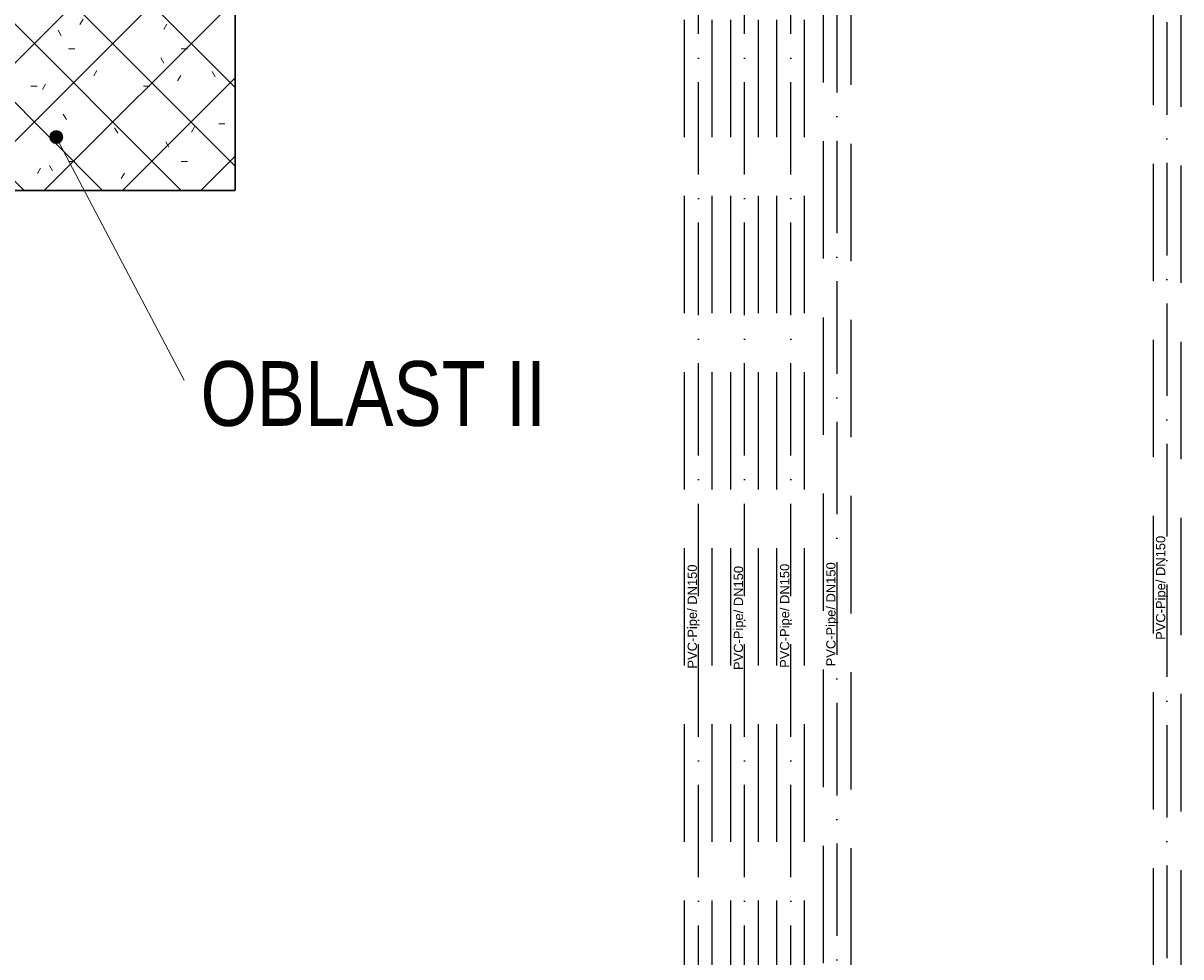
# Model space of a CAD drawing. Header units: millimetres. Extents: x -2694 to 330324, y -17289 to 76899.
# Tile 28 of 142: x 67142 to 73404, y 13081 to 18130. Entities that reach past the tile are written whole.
import ezdxf

# ---------------------------------------------------------------- set-up
doc = ezdxf.new("R2010")
doc.units = ezdxf.units.MM
for name, pattern in [('A_CARA_07', [7, 5, -2]), ('B_CARA_05', [4, 3, -1]), ('IMPORT-A_CARA_07', [700, 500, -200]), ('IMPORT-A_CARA_15', [760, 500, -130, 0, -130]), ('IMPORT-HIDDEN', [952.5, 635, -317.5])]:
    doc.linetypes.add(name, pattern=pattern)
for name, color, linetype, lineweight in [('02_0_25386_PODLAHA HALY A ZÁKLADY VESTAVKŮ 4_6_2025_dwg', 8, 'Continuous', 9), ('CA_PODLAHA CHRÁN_ POPIS', 12, 'IMPORT-A_CARA_15', 25), ('CA_PODLAHA CHRÁNIČKY', 12, 'IMPORT-A_CARA_07', 25), ('CA_POHHRA18', 9, 'Continuous', 9), ('CA_POHHRA25', 7, 'Continuous', 13), ('CA_TEXT25', 7, 'Continuous', 9), ('CA_ZAKLADY25', 7, 'Continuous', 13)]:
    doc.layers.add(name, color=color, linetype=linetype, lineweight=lineweight)
doc.styles.add('Arial', font='arial.ttf', dxfattribs={"height": 50})
doc.styles.add('Arial_3', font='arial.ttf', dxfattribs={"width": 0.8, "height": 350})

# ---------------------------------------------------------------- blocks, each defined once
blk = doc.blocks.new('Fundament_ pravoúhlý - 1500 x 1500 x 4400mm-V76-BOURÁNÍ STÁVAJÍCÍCH ZÁKLADOVÝCH PRVKŮ')
at = {"layer": 'CA_ZAKLADY25'}
h = blk.add_hatch(dxfattribs=at)
h.set_pattern_fill('FP_42', color=256, style=0, pattern_type=2)
h.set_pattern_definition([(0, (-67538.01, -17975.42), (812.8, 203.2), [33.528, -576.072, 33.528, -3827.272]), (0, (-67538.01, -17975.42), (812.8, 203.2), [-643.128, -576.072, 33.528, -1185.672, -2032]), (0, (-67538.01, -17975.42), (812.8, 203.2), [-2438.4, 33.528, -576.072, 33.528, -1388.872]), (0, (-67538.01, -17975.42), (812.8, 203.2), [-3081.528, -372.872, 33.528, -982.472]), (120, (-67233.21, -17873.82), (-582.37636, 602.30545), [33.528, -576.072, 33.528, -3827.272]), (120, (-67233.21, -17873.82), (-582.37636, 602.30545), [-643.128, -576.072, 33.528, -1185.672, -2032]), (120, (-67233.21, -17873.82), (-582.37636, 602.30545), [-2438.4, 33.528, -576.072, 33.528, -1388.872]), (120, (-67233.21, -17873.82), (-582.37636, 602.30545), [-3081.528, -372.872, 33.528, -982.472]), (240, (-67131.62, -17467.42), (-230.42364, -805.50545), [33.528, -576.072, 33.528, -3827.272]), (240, (-67131.62, -17467.42), (-230.42364, -805.50545), [-643.128, -576.072, 33.528, -1185.672, -2032]), (240, (-67131.62, -17467.42), (-230.42364, -805.50545), [-2438.4, 33.528, -576.072, 33.528, -1388.872]), (240, (-67131.62, -17467.42), (-230.42364, -805.50545), [-3081.528, -372.872, 33.528, -982.472])])
h.paths.add_polyline_path([(750, 750), (-750, 750), (-750, -750), (750, -750)])
at = {"layer": 'CA_ZAKLADY25', "color": 9, "linetype": 'B_CARA_05', "lineweight": 25}
for p, q in [((750, 750), (-750, 750)), ((-750, 750), (-750, -750)), ((-750, -750), (-750, 750)), ((-750, 750), (750, 750)), ((750, -750), (750, 750)), ((750, 750), (750, -750)), ((-750, -750), (750, -750)), ((750, -750), (-750, -750))]:
    blk.add_line(p, q, dxfattribs=at)
blk = doc.blocks.new('11542 TAO základy_rvt-1-BOURÁNÍ STÁVAJÍCÍCH ZÁKLADOVÝCH PRVKŮ')
at = {"layer": 'CA_ZAKLADY25', "color": 9, "linetype": 'B_CARA_05', "lineweight": 25}
blk.add_blockref('Fundament_ pravoúhlý - 1500 x 1500 x 4400mm-V76-BOURÁNÍ STÁVAJÍCÍCH ZÁKLADOVÝCH PRVKŮ', (67538, 17975.4), dxfattribs=at)
blk = doc.blocks.new('02_0_25386_PODLAHA HALY A ZÁKLADY VESTAVKŮ 4_6_2025_dwg_A$C0b34a81f-2769432-BOURÁNÍ STÁVAJÍCÍCH ZÁKLADOVÝCH PRVKŮ')
at = {"layer": 'CA_PODLAHA CHRÁN_ POPIS', "color": 1}
for p, q in [((71203.2, 13163.2), (71203.2, 21773.7)), ((71453.2, 13163.2), (71453.2, 21751.5)), ((71703.2, 13163.2), (71703.2, 21729.3)), ((71953.2, 21707.2), (71953.2, 13163.2)), ((73738.2, 21587.1), (73738.2, 11671.2))]:
    blk.add_line(p, q, dxfattribs=at)
at = {"layer": 'CA_PODLAHA CHRÁNIČKY', "color": 1, "linetype": 'IMPORT-HIDDEN'}
for p, q in [((71128.2, 13163.2), (71128.2, 21780.4)), ((71278.2, 13163.2), (71278.2, 21767.1)), ((71378.2, 13163.2), (71378.2, 21758.2)), ((71528.2, 13163.2), (71528.2, 21744.8)), ((71628.2, 13163.2), (71628.2, 21735.9)), ((71778.2, 13163.2), (71778.2, 21722.6)), ((71878.2, 21713.8), (71878.2, 13163.2)), ((72028.2, 21700.5), (72028.2, 13163.2)), ((73663.2, 21592), (73663.2, 11671.2)), ((73813.2, 21582.2), (73813.2, 11671.2))]:
    blk.add_line(p, q, dxfattribs=at)
at = {"layer": 'CA_PODLAHA CHRÁN_ POPIS', "char_height": 50, "width": 672.141, "attachment_point": 2, "rotation": 90, "line_spacing_factor": 0.941778, "style": 'Arial'}
for insert in [(73678.8, 15488.4), (71145.1, 15333.3), (71395.1, 15325.4), (71645.1, 15337.3), (71895.1, 15345.2)]:
    blk.add_mtext('PVC-Pipe/ DN150', dxfattribs=dict(at, insert=insert))
blk = doc.blocks.new('02_0_25386_PODLAHA HALY A ZÁKLADY VESTAVKŮ 4_6_2025_dwg-2745952-BOURÁNÍ STÁVAJÍCÍCH ZÁKLADOVÝCH PRVKŮ')
blk.add_blockref('02_0_25386_PODLAHA HALY A ZÁKLADY VESTAVKŮ 4_6_2025_dwg_A$C0b34a81f-2769432-BOURÁNÍ STÁVAJÍCÍCH ZÁKLADOVÝCH PRVKŮ', (2306173.8, -1797959.4))

msp = doc.modelspace()

# ---------------------------------------------------------------- hatches: boundary and pattern name
at = {"layer": 'CA_POHHRA18'}
h = msp.add_hatch(dxfattribs=at)
h.set_pattern_fill('FP_193', color=90, style=0, pattern_type=2)
h.set_pattern_definition([(45, (0, 0), (-211.9927, 211.9927), []), (135, (0, 0), (-211.9927, -211.9927), [])])
h.paths.add_polyline_path([(66788, 18725.4), (66788, 17225.4), (68288, 17225.4), (68288, 18725.4)])
at = {"layer": 'CA_TEXT25'}
h = msp.add_hatch(color=256, dxfattribs=at)
edge = h.paths.add_edge_path()
edge.add_arc((67321.1, 17514), 35, 0, 360)

# ---------------------------------------------------------------- linework, layer by layer
at = {"layer": 'CA_POHHRA25', "linetype": 'A_CARA_07', "lineweight": 9}
for p, q in [((68288, 17225.4), (68288, 18725.4)), ((66788, 17225.4), (68288, 17225.4))]:
    msp.add_line(p, q, dxfattribs=at)
at = {"layer": 'CA_TEXT25', "color": 50}
msp.add_line((67321.1, 17514), (68051.4, 16127.2), dxfattribs=at)
msp.add_circle((67321.1, 17514), 35, dxfattribs=at)

# ---------------------------------------------------------------- block references
at = {"lineweight": 5}
msp.add_blockref('11542 TAO základy_rvt-1-BOURÁNÍ STÁVAJÍCÍCH ZÁKLADOVÝCH PRVKŮ', (0, 0), dxfattribs=at)
at = {"layer": '02_0_25386_PODLAHA HALY A ZÁKLADY VESTAVKŮ 4_6_2025_dwg', "color": 240, "linetype": 'IMPORT-A_CARA_07'}
msp.add_blockref('02_0_25386_PODLAHA HALY A ZÁKLADY VESTAVKŮ 4_6_2025_dwg-2745952-BOURÁNÍ STÁVAJÍCÍCH ZÁKLADOVÝCH PRVKŮ', (-2306582.6, 1797547.1), dxfattribs=at)

# ---------------------------------------------------------------- next in the draw order: texts
at = {"layer": 'CA_TEXT25', "insert": (68101.4, 16302.2), "char_height": 350, "width": 2296.033, "attachment_point": 1, "style": 'Arial_3', "bg_fill": 3, "box_fill_scale": 1.25, "bg_fill_color": 256, "bg_fill_true_color": 13158600, "bg_fill_transparency": 0}
msp.add_mtext('OBLAST II', dxfattribs=at)

doc.saveas('drawing.dxf')
